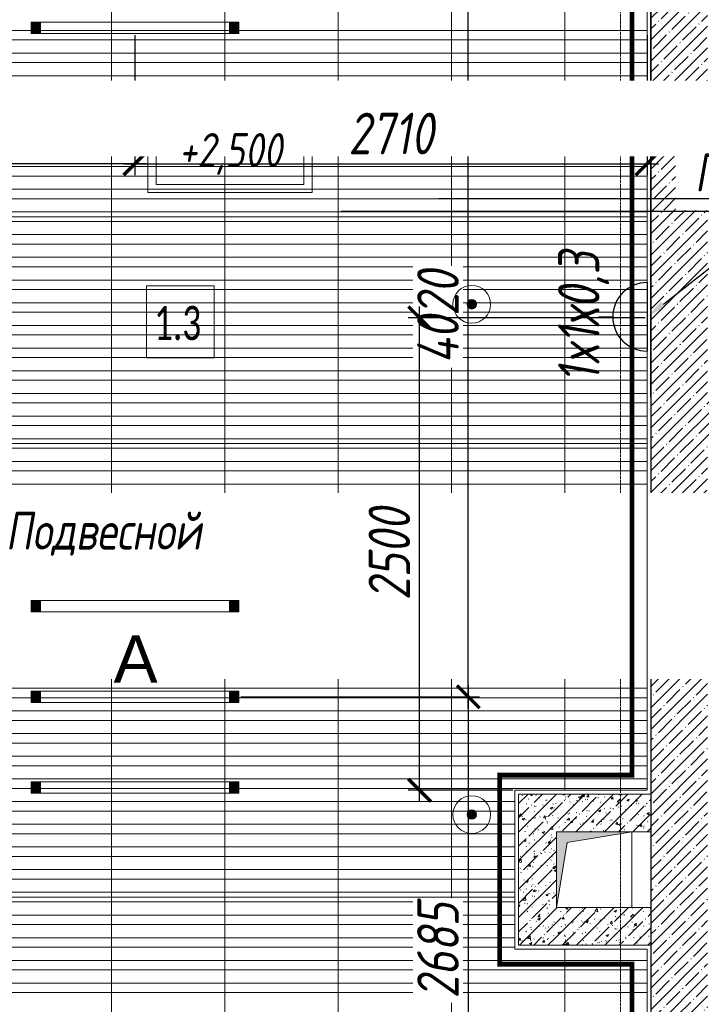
# Model space of a CAD drawing. Header units: millimetres. Extents: x -26894274 to 19789193, y -86687 to 22351.
# Tile 51 of 256: x 41138 to 44745, y -38142 to -32932. Entities that reach past the tile are written whole.
import ezdxf
from ezdxf import colors
from ezdxf.entities.mleader import LeaderData, LeaderLine
from ezdxf.enums import TextEntityAlignment as Align
from ezdxf.math import Vec2, Vec3

# ---------------------------------------------------------------- set-up
doc = ezdxf.new("R2010")
doc.units = ezdxf.units.MM
for name, pattern in [('( Hidden )', [0.375, 0.25, -0.125]), ('-D1-03x03', [6, 3, -3]), ('-D1d1-15x02', [19, 15, -2, 0, -2]), ('DASHDOT', [25.4, 12.7, -6.35, 0, -6.35])]:
    doc.linetypes.add(name, pattern=pattern)
doc.layers.get('Defpoints').update_dxf_attribs({"color": 31})
for name, color, linetype, lineweight in [('_0', 7, 'Continuous', 13), ('A-000-MH_MASS', 7, '-D1-03x03', 5), ('A-010-A_ROOM', 7, 'Continuous', 18), ('A-200-M_WALL', 7, 'Continuous', 5), ('A-200-M_WALL_PAT', 7, 'Continuous', 5), ('dim_light', 12, 'Continuous', 9), ('dim_pot', 183, 'Continuous', 9), ('EOM', 1, 'Continuous', 5), ('M-567-M_MECH_EQP', 7, 'Continuous', 5), ('nadpisi_v_tablice', 7, 'Continuous', 9), ('pot', 183, 'Continuous', 15), ('pot sh', 183, 'Continuous', 15), ('Z-060-M_DETAIL', 7, 'Continuous', 5), ('Марки дверей', 7, 'Continuous', 9), ('Оси', 7, 'Continuous', 5), ('Сводный план', 7, 'Continuous', 0)]:
    doc.layers.add(name, color=color, linetype=linetype, lineweight=lineweight)
for name, color, linetype, lineweight, true_color in [('dim_razv', 7, 'DASHDOT', 9, 0x285228), ('light_pot', 7, 'Continuous', 15, 0x333300), ('pol', 7, 'Continuous', 15, 0x55666d)]:
    doc.layers.add(name, color=color, linetype=linetype, lineweight=lineweight, true_color=true_color)
doc.styles.add('Calibri Light_2', font='Calibri light.ttf', dxfattribs={"width": 0.7, "height": 250})
doc.styles.add('fl_iso paper', font='isocpeur.ttf', dxfattribs={"width": 0.8, "oblique": 10})
doc.styles.add('In tre', font='isocpeur.ttf', dxfattribs={"width": 0.8, "oblique": 10})
doc.styles.get("Standard").update_dxf_attribs({"font": 'arial.ttf'})
doc.dimstyles.new('In tre 1_75', dxfattribs={"dimtxt": 220, "dimasz": 120, "dimexe": 60, "dimexo": 10, "dimgap": 50, "dimtad": 1, "dimdec": 0, "dimrnd": 5, "dimzin": 0, "dimdsep": 46, "dimtxsty": 'fl_iso paper', "dimblk": 'ARCHTICK', "dimcen": 0, "dimdle": 60, "dimadec": 0, "dimazin": 0, "dimtfac": 1, "dimtdec": 0, "dimtofl": 0, "dimtmove": 1, "dimatfit": 1, "dimfxl": 1, "dimtfill": 1, "dimtolj": 1, "dimtzin": 0, "dimarcsym": 1})
pattern_1 = [(45, (36177.975, -48979.44), (-57.02463, 57.02463), []), (45, (36235, -48979.44), (-57.02463, 57.02463), [100.806, -20.161, 3.353, -16.808])]
pattern_2 = [(45, (36177.98, -48979.44), (-75.43415, 75.43415), [106.68, -17.78, 3.556, -17.78]), (45, (36177.98, -48904.05), (-75.43415, 75.43415), []), (50, (36177.98, -48979.44), (127.5292, -11.1576), [13.335, -146.685]), (355, (36177.98, -48979.44), (-24.6697, 133.74), [10.668, -117.348]), (100.451, (36188.6, -48980.37), (102.8597, 122.5818), [11.333, -124.663]), (46.184, (36177.98, -48943.88), (189.7552, -29.4304), [20.002, -220.027]), (96.636, (36193.79, -48946.33), (166.1822, 173.1996), [17, -186.995]), (351.184, (36177.98, -48943.88), (166.184, 173.1976), [16.002, -176.022]), (21, (36195.76, -48952.77), (106.1303, -71.586), [13.335, -146.685]), (326, (36195.76, -48952.77), (43.2619, 128.9318), [10.668, -117.348]), (71.451, (36204.6, -48958.73), (149.392, 57.345), [11.333, -124.663]), (37.5, (36177.975, -48979.436), (2.16223, 59.18836), [3.353, -112.573, 3.353, -115.773, -117.792]), (37.5, (36177.975, -48979.436), (2.16223, 59.18836), [-235.052, 3.353, -114.44]), (7.5, (36177.975, -48979.436), (46.77386, 70.12615), [3.353, -64.567, 3.353, -109.906, -44.894]), (7.5, (36177.975, -48979.436), (46.77386, 70.12615), [-181.178, 3.353, -41.542]), (327.5, (36138.326, -48979.436), (94.91367, -4.0101), [3.353, -41.097, 3.353, -135.331, -184.023]), (327.5, (36138.326, -48979.436), (94.91367, -4.0101), [-183.134, 3.353, -180.67]), (317.5, (36120.55, -48979.44), (103.69057, 17.7988), [3.353, -54.432, 3.353, -88.748, -130.683]), (317.5, (36120.55, -48979.44), (103.69057, 17.7988), [-149.885, 3.353, -127.33])]

# ---------------------------------------------------------------- blocks, each defined once
blk = doc.blocks.new('A_MEQ_OpeningShaft-Rectangular - ВК-7838457-50_AS_Plan_09')
at = {"layer": 'Z-060-M_DETAIL', "linetype": '-D1-03x03'}
blk.add_hatch(color=256, dxfattribs=at).paths.add_polyline_path([(0, -400), (57.1, -57.1), (400, 0), (0, 0), (0, -380.5)])
at = {"layer": 'A-000-MH_MASS'}
for p, q in [((400, 0), (0, 0)), ((0, 0), (0, -400)), ((400, -400), (400, 0)), ((0, -400), (400, -400))]:
    blk.add_line(p, q, dxfattribs=at)
at = {"layer": 'Z-060-M_DETAIL'}
for p, q in [((400, 0), (0, 0)), ((0, 0), (0, -400)), ((57.1, -57.1), (400, 0)), ((400, 0), (400, -400)), ((0, -400), (57.1, -57.1)), ((0, -400), (400, -400))]:
    blk.add_line(p, q, dxfattribs=at)
blk = doc.blocks.new('_DOT')
at = {"color": 0, "linetype": 'ByBlock'}
blk.add_line((-0.5, 0), (-1, 0), dxfattribs=at)
at = {"color": 0, "linetype": 'ByBlock', "const_width": 0.5}
blk.add_lwpolyline([(-0.25, 0, 1), (0.25, 0, 1)], format="xyb", close=True, dxfattribs=at)
blk = doc.blocks.new('*U695')
at = {"layer": 'light_pot', "linetype": 'ByBlock', "lineweight": 0}
h = blk.add_hatch(color=252, dxfattribs=at)
h.dxf.hatch_style = 1
h.paths.add_polyline_path([(-500, 30), (-550, 30), (-550, -30), (-500, -30)])
h = blk.add_hatch(color=252, dxfattribs=at)
h.dxf.hatch_style = 1
h.paths.add_polyline_path([(500, 30), (550, 30), (550, -30), (500, -30)])
for points in [[(-500, 30), (-550, 30), (-550, -30), (-500, -30)], [(500, -30), (-500, -30), (-500, 30), (500, 30)], [(500, 30), (550, 30), (550, -30), (500, -30)]]:
    blk.add_lwpolyline(points, close=True, dxfattribs=at)
blk = doc.blocks.new('_ArchTick')
at = {"color": 0, "linetype": 'ByBlock', "lineweight": 9, "const_width": 0.15}
blk.add_lwpolyline([(-0.5, -0.5), (0.5, 0.5)], dxfattribs=at)
blk = doc.blocks.new('*D747')
at = {"layer": 'Defpoints', "color": 0, "transparency": 16777216}
for p in [(41748, -33004.6), (44458, -33004.6), (44458, -33694.3)]:
    blk.add_point(p, dxfattribs=at)
at = {"layer": 'dim_light', "color": 0, "lineweight": -2, "transparency": 16777216}
for p, q in [((41748, -33014.6), (41748, -33754.3)), ((44458, -33014.6), (44458, -33754.3)), ((41688, -33694.3), (44518, -33694.3))]:
    blk.add_line(p, q, dxfattribs=at)
at = {"layer": 'dim_light', "color": 0, "lineweight": -2, "transparency": 16777216, "xscale": 120, "yscale": 120, "zscale": 120, "rotation": 180}
blk.add_blockref('_ArchTick', (41748, -33694.3), dxfattribs=at)
at = {"layer": 'dim_light', "color": 0, "lineweight": -2, "transparency": 16777216, "xscale": 120, "yscale": 120, "zscale": 120}
blk.add_blockref('_ArchTick', (44458, -33694.3), dxfattribs=at)
at = {"layer": 'dim_light', "color": 0, "transparency": 16777216, "insert": (43103, -33534.3), "char_height": 220, "attachment_point": 5, "style": 'fl_iso paper', "bg_fill": 3, "box_fill_scale": 1.1, "bg_fill_color": 256, "bg_fill_true_color": 13158600, "bg_fill_transparency": 0}
blk.add_mtext('\\A1;2710', dxfattribs=at)
blk = doc.blocks.new('*D748')
at = {"layer": 'Defpoints', "color": 0, "transparency": 16777216}
for p in [(39038, -33014.6), (41748, -33004.6), (39038, -33694.3)]:
    blk.add_point(p, dxfattribs=at)
at = {"layer": 'dim_light', "color": 0, "lineweight": -2, "transparency": 16777216}
for p, q in [((39038, -33024.6), (39038, -33754.3)), ((41748, -33014.6), (41748, -33754.3)), ((41808, -33694.3), (38978, -33694.3))]:
    blk.add_line(p, q, dxfattribs=at)
at = {"layer": 'dim_light', "color": 0, "lineweight": -2, "transparency": 16777216, "xscale": 120, "yscale": 120, "zscale": 120, "rotation": 180}
blk.add_blockref('_ArchTick', (39038, -33694.3), dxfattribs=at)
at = {"layer": 'dim_light', "color": 0, "lineweight": -2, "transparency": 16777216, "xscale": 120, "yscale": 120, "zscale": 120}
blk.add_blockref('_ArchTick', (41748, -33694.3), dxfattribs=at)
at = {"layer": 'dim_light', "color": 0, "transparency": 16777216, "insert": (40393, -33534.3), "char_height": 220, "attachment_point": 5, "style": 'fl_iso paper', "bg_fill": 3, "box_fill_scale": 1.1, "bg_fill_color": 256, "bg_fill_true_color": 13158600, "bg_fill_transparency": 0}
blk.add_mtext('\\A1;2710', dxfattribs=at)
blk = doc.blocks.new('*D749')
at = {"layer": 'Defpoints', "color": 0, "transparency": 16777216}
for p in [(42298, -36514.6), (43511.7, -39199.4), (44458, -39199.4)]:
    blk.add_point(p, dxfattribs=at)
at = {"layer": 'dim_light', "color": 0, "lineweight": -2, "transparency": 16777216}
for p, q in [((43511.7, -36454.6), (43511.7, -39259.4)), ((42308, -36514.6), (43571.7, -36514.6)), ((44448, -39199.4), (43451.7, -39199.4))]:
    blk.add_line(p, q, dxfattribs=at)
at = {"layer": 'dim_light', "color": 0, "lineweight": -2, "transparency": 16777216, "xscale": 120, "yscale": 120, "zscale": 120}
for p, rotation in [((43511.7, -36514.6), 90), ((43511.7, -39199.4), 270)]:
    blk.add_blockref('_ArchTick', p, dxfattribs=dict(at, rotation=rotation))
at = {"layer": 'dim_light', "color": 0, "transparency": 16777216, "insert": (43351.7, -37857), "char_height": 220, "attachment_point": 5, "rotation": 90, "style": 'fl_iso paper', "bg_fill": 3, "box_fill_scale": 1.1, "bg_fill_color": 256, "bg_fill_true_color": 13158600, "bg_fill_transparency": 0}
blk.add_mtext('\\A1;2685', dxfattribs=at)
blk = doc.blocks.new('*D750')
at = {"layer": 'Defpoints', "color": 0, "transparency": 16777216}
for p in [(42298, -32494.6), (43511.7, -32494.6), (42298, -36514.6)]:
    blk.add_point(p, dxfattribs=at)
at = {"layer": 'dim_light', "color": 0, "lineweight": -2, "transparency": 16777216}
for p, q in [((43511.7, -36574.6), (43511.7, -32434.6)), ((42308, -32494.6), (43571.7, -32494.6)), ((42308, -36514.6), (43571.7, -36514.6))]:
    blk.add_line(p, q, dxfattribs=at)
at = {"layer": 'dim_light', "color": 0, "lineweight": -2, "transparency": 16777216, "xscale": 120, "yscale": 120, "zscale": 120}
for p, rotation in [((43511.7, -32494.6), 90), ((43511.7, -36514.6), 270)]:
    blk.add_blockref('_ArchTick', p, dxfattribs=dict(at, rotation=rotation))
at = {"layer": 'dim_light', "color": 0, "transparency": 16777216, "insert": (43351.7, -34504.6), "char_height": 220, "attachment_point": 5, "rotation": 90, "style": 'fl_iso paper', "bg_fill": 3, "box_fill_scale": 1.1, "bg_fill_color": 256, "bg_fill_true_color": 13158600, "bg_fill_transparency": 0}
blk.add_mtext('\\A1;4020', dxfattribs=at)
blk = doc.blocks.new('*U118')
at = {"layer": 'EOM', "color": 0, "lineweight": 25}
blk.add_line((0, 183.9), (0, 129.6), dxfattribs=at)
blk.add_lwpolyline([(129.6, 0), (-129.6, 0)], dxfattribs=at)
blk.add_arc((0, 0), 129.6, 360, 180, dxfattribs=at)
at = {"layer": 'EOM', "color": 0, "style": 'fl_iso paper', "oblique": 10, "width": 0.8}
blk.add_attdef('SOC', text='', height=156.2, dxfattribs=at).set_placement((0, 258.2), align=Align.MIDDLE_CENTER)
blk = doc.blocks.new('*D752')
at = {"layer": 'Defpoints', "color": 0, "transparency": 16777216}
for p in [(43254.2, -34509.4), (44458, -34509.4), (43758, -37009.4)]:
    blk.add_point(p, dxfattribs=at)
at = {"layer": 'EOM', "color": 0, "lineweight": -2, "transparency": 16777216}
for p, q in [((43254.2, -37069.4), (43254.2, -34449.4)), ((44448, -34509.4), (43194.2, -34509.4)), ((43748, -37009.4), (43194.2, -37009.4))]:
    blk.add_line(p, q, dxfattribs=at)
at = {"layer": 'EOM', "color": 0, "lineweight": -2, "transparency": 16777216, "xscale": 120, "yscale": 120, "zscale": 120}
for p, rotation in [((43254.2, -34509.4), 90), ((43254.2, -37009.4), 270)]:
    blk.add_blockref('_ArchTick', p, dxfattribs=dict(at, rotation=rotation))
at = {"layer": 'EOM', "color": 0, "lineweight": 13, "transparency": 16777216, "insert": (43094.2, -35759.4), "char_height": 220, "attachment_point": 5, "rotation": 90, "style": 'fl_iso paper', "bg_fill": 3, "box_fill_scale": 1.1, "bg_fill_color": 256, "bg_fill_true_color": 13158600, "bg_fill_transparency": 0}
blk.add_mtext('\\A1;2500', dxfattribs=at)

msp = doc.modelspace()

# ---------------------------------------------------------------- hatches: boundary and pattern name
at = {"layer": '_0', "transparency": 33554534}
h = msp.add_hatch(color=252, dxfattribs=at)
h.dxf.hatch_style = 1
h.paths.add_polyline_path([(17837.9, -49734.4), (25204.6, -19284.4), (73878, -19284.4), (73878, -49734.4)])
h.paths.add_polyline_path([(28728, -40979.4), (28728, -37429.4), (30528, -37429.4), (30528, -30029.4), (28477.6, -30029.4), (28478, -28029.4), (29978, -28029.4), (29978, -27479.4), (32178, -27479.4), (32178, -28029.4), (44478, -28029.4), (44478, -27929.4), (45278, -27929.4), (45278, -27379.4), (47528, -27379.4), (47528, -27929.4), (53578, -27929.4), (53578, -27379.4), (55478, -27379.4), (55478, -27929.4), (64478, -27929.4), (64478, -26229.4), (67788, -26229.4), (67788, -28219.4), (66578, -28219.4), (66578, -30029.4), (62978, -30029.4), (62078, -30029.4), (58678, -30029.4), (58678, -38979.4), (61728, -38979.4), (62978, -38979.4), (66878, -38979.4), (66878, -41429.4), (64488, -41429.4), (64488, -41079.4), (59948, -41079.4), (59948, -41629.4), (57898, -41629.4), (57898, -41079.4), (47038, -41079.4), (47038, -41629.4), (44088, -41629.4), (44088, -40979.4)], flags=16)
at = {"layer": 'A-200-M_WALL_PAT'}
h = msp.add_hatch(dxfattribs=at)
h.set_pattern_fill('FP_1', color=256, style=0, pattern_type=2)
h.set_pattern_definition(pattern_1)
h.paths.add_polyline_path([(44478, -34929.4), (44778, -34929.4), (44778, -31889.4), (44478, -31889.4), (44478, -34634.8)])
h = msp.add_hatch(dxfattribs=at)
h.set_pattern_fill('FP_1', color=256, style=0, pattern_type=2)
h.set_pattern_definition(pattern_1)
h.paths.add_polyline_path([(49528, -35229.4), (49528, -34929.4), (44478, -34929.4), (44478, -35229.4), (49428, -35229.4)])
h = msp.add_hatch(dxfattribs=at)
h.set_pattern_fill('FP_1', color=256, style=0, pattern_type=2)
h.set_pattern_definition(pattern_1)
h.paths.add_polyline_path([(44478, -39179.4), (44778, -39179.4), (44778, -35229.4), (44478, -35229.4), (44478, -38977.8)])
h = msp.add_hatch(dxfattribs=at)
h.set_pattern_fill('FP_2', color=256, style=0, pattern_type=2)
h.set_pattern_definition(pattern_2)
h.paths.add_polyline_path([(43978, -37829.4), (43978, -37029.4), (43778, -37029.4), (43778, -37829.4)])
h = msp.add_hatch(dxfattribs=at)
h.set_pattern_fill('FP_2', color=256, style=0, pattern_type=2)
h.set_pattern_definition(pattern_2)
h.paths.add_polyline_path([(44478, -37229.4), (44478, -37029.4), (43978, -37029.4), (43978, -37229.4), (44378, -37229.4)])
h = msp.add_hatch(dxfattribs=at)
h.set_pattern_fill('FP_2', color=256, style=0, pattern_type=2)
h.set_pattern_definition(pattern_2)
h.paths.add_polyline_path([(44458, -37829.4), (44478, -37829.4), (44478, -37629.4), (43978, -37629.4), (43978, -37829.4), (44223, -37829.4)])

# ---------------------------------------------------------------- linework, layer by layer
at = {"layer": 'A-010-A_ROOM', "lineweight": 5, "flags": 128}
msp.add_lwpolyline([(41809.6, -34340.6), (42167.4, -34340.6), (42167.4, -34721.6), (41809.6, -34721.6)], close=True, dxfattribs=at)
at = {"layer": 'A-200-M_WALL'}
for p, q in [((44458, -29809.4), (44458, -37009.4)), ((44478, -35229.4), (44478, -34929.4)), ((43758, -37009.4), (43758, -37849.4)), ((44458, -37009.4), (43758, -37009.4)), ((43778, -37029.4), (43778, -37029.4)), ((43758, -37849.4), (44458, -37849.4)), ((44458, -37849.4), (44458, -39199.4))]:
    msp.add_line(p, q, dxfattribs=at)
at = {"layer": 'A-200-M_WALL', "lineweight": 25}
for p, q in [((44478, -34929.4), (44478, -29829.4)), ((44478, -31889.4), (44478, -39179.4))]:
    msp.add_line(p, q, dxfattribs=at)
at = {"layer": 'A-200-M_WALL', "lineweight": 9}
for p, q in [((43778, -37029.4), (43778, -37829.4)), ((43778, -37029.4), (44478, -37029.4)), ((44378, -37229.4), (44478, -37229.4)), ((44478, -37629.4), (44378, -37629.4)), ((44478, -37829.4), (43778, -37829.4))]:
    msp.add_line(p, q, dxfattribs=at)
at = {"layer": 'pol'}
for points in [[(41023, -33974.4), (41023, -32774.4), (41623, -32774.4), (41623, -33974.4)], [(41623, -33974.4), (41623, -32774.4), (42223, -32774.4), (42223, -33974.4)], [(42223, -33974.4), (42223, -32774.4), (42823, -32774.4), (42823, -33974.4)], [(42823, -33974.4), (42823, -32774.4), (43423, -32774.4), (43423, -33974.4)], [(43423, -33974.4), (43423, -32774.4), (44023, -32774.4), (44023, -33974.4)], [(41023, -35174.4), (41023, -33974.4), (41623, -33974.4), (41623, -35174.4)], [(41623, -35174.4), (41623, -33974.4), (42223, -33974.4), (42223, -35174.4)], [(42223, -35174.4), (42223, -33974.4), (42823, -33974.4), (42823, -35174.4)], [(42823, -35174.4), (42823, -33974.4), (43423, -33974.4), (43423, -35174.4)], [(43423, -35174.4), (43423, -33974.4), (44023, -33974.4), (44023, -35174.4)], [(41023, -36374.4), (41023, -35174.4), (41623, -35174.4), (41623, -36374.4)], [(41623, -36374.4), (41623, -35174.4), (42223, -35174.4), (42223, -36374.4)], [(42223, -36374.4), (42223, -35174.4), (42823, -35174.4), (42823, -36374.4)], [(42823, -36374.4), (42823, -35174.4), (43423, -35174.4), (43423, -36374.4)], [(43423, -36374.4), (43423, -35174.4), (44023, -35174.4), (44023, -36374.4)], [(41023, -37574.4), (41023, -36374.4), (41623, -36374.4), (41623, -37574.4)], [(41623, -37574.4), (41623, -36374.4), (42223, -36374.4), (42223, -37574.4)], [(42223, -37574.4), (42223, -36374.4), (42823, -36374.4), (42823, -37574.4)], [(42823, -37574.4), (42823, -36374.4), (43423, -36374.4), (43423, -37574.4)], [(41023, -38774.4), (41023, -37574.4), (41623, -37574.4), (41623, -38774.4)], [(41623, -38774.4), (41623, -37574.4), (42223, -37574.4), (42223, -38774.4)], [(42223, -38774.4), (42223, -37574.4), (42823, -37574.4), (42823, -38774.4)], [(42823, -38774.4), (42823, -37574.4), (43423, -37574.4), (43423, -38774.4)]]:
    msp.add_lwpolyline(points, close=True, dxfattribs=at)
for points in [[(44458, -33974.4), (44023, -33974.4), (44023, -32774.4), (44458, -32774.4)], [(44458, -35174.4), (44023, -35174.4), (44023, -33974.4), (44458, -33974.4)], [(44458, -36374.4), (44023, -36374.4), (44023, -35174.4), (44458, -35174.4)], [(43758, -37574.4), (43423, -37574.4), (43423, -36374.4), (44023, -36374.4), (44023, -37009.4)], [(44023, -37009.4), (44023, -36374.4), (44458, -36374.4)], [(44023, -37849.4), (44023, -38774.4), (43423, -38774.4), (43423, -37574.4), (43758, -37574.4)], [(44458, -38774.4), (44023, -38774.4), (44023, -37849.4)]]:
    msp.add_lwpolyline(points, dxfattribs=at)
at = {"layer": 'pot sh'}
for points in [[(39038, -32989.4), (44458, -32989.4), (44458, -33039.4), (39038, -33039.4)], [(39038, -33109.4), (44458, -33109.4), (44458, -33159.4), (39038, -33159.4)], [(39038, -33229.4), (44458, -33229.4), (44458, -33279.4), (39038, -33279.4)], [(39038, -33349.4), (44458, -33349.4), (44458, -33399.4), (39038, -33399.4)], [(39038, -33469.4), (44458, -33469.4), (44458, -33519.4), (39038, -33519.4)], [(39038, -33589.4), (44458, -33589.4), (44458, -33639.4), (39038, -33639.4)], [(39038, -33709.4), (44458, -33709.4), (44458, -33759.4), (39038, -33759.4)], [(39038, -33829.4), (44458, -33829.4), (44458, -33879.4), (39038, -33879.4)], [(39038, -33949.4), (44458, -33949.4), (44458, -33999.4), (39038, -33999.4)], [(39038, -34069.4), (44458, -34069.4), (44458, -34119.4), (39038, -34119.4)], [(39038, -34189.4), (44458, -34189.4), (44458, -34239.4), (39038, -34239.4)], [(39038, -34309.4), (44458, -34309.4), (44458, -34359.4), (39038, -34359.4)], [(39038, -34429.4), (44458, -34429.4), (44458, -34479.4), (39038, -34479.4)], [(39038, -34549.4), (44458, -34549.4), (44458, -34599.4), (39038, -34599.4)], [(39038, -34669.4), (44458, -34669.4), (44458, -34719.4), (39038, -34719.4)], [(39038, -34789.4), (44458, -34789.4), (44458, -34839.4), (39038, -34839.4)], [(39038, -34909.4), (44458, -34909.4), (44458, -34959.4), (39038, -34959.4)], [(39038, -35029.4), (44458, -35029.4), (44458, -35079.4), (39038, -35079.4)], [(39038, -35149.4), (44458, -35149.4), (44458, -35199.4), (39038, -35199.4)], [(39038, -35269.4), (44458, -35269.4), (44458, -35319.4), (39038, -35319.4)], [(39038, -35389.4), (44458, -35389.4), (44458, -35439.4), (39038, -35439.4)], [(39038, -35509.4), (44458, -35509.4), (44458, -35559.4), (39038, -35559.4)], [(39038, -35629.4), (44458, -35629.4), (44458, -35679.4), (39038, -35679.4)], [(39038, -35749.4), (44458, -35749.4), (44458, -35799.4), (39038, -35799.4)], [(39038, -35869.4), (44458, -35869.4), (44458, -35919.4), (39038, -35919.4)], [(39038, -35989.4), (44458, -35989.4), (44458, -36039.4), (39038, -36039.4)], [(39038, -36109.4), (44458, -36109.4), (44458, -36159.4), (39038, -36159.4)], [(39038, -36229.4), (44458, -36229.4), (44458, -36279.4), (39038, -36279.4)], [(39038, -36349.4), (44458, -36349.4), (44458, -36399.4), (39038, -36399.4)], [(39038, -36469.4), (44458, -36469.4), (44458, -36519.4), (39038, -36519.4)], [(39038, -36949.4), (44458, -36949.4), (44458, -36999.4), (39038, -36999.4)], [(39038, -37909.4), (44458, -37909.4), (44458, -37959.4), (39038, -37959.4)], [(39038, -38029.4), (44458, -38029.4), (44458, -38079.4), (39038, -38079.4)]]:
    msp.add_lwpolyline(points, close=True, dxfattribs=at)
for points in [[(40308, -36589.4), (44458, -36589.4), (44458, -36639.4), (40308, -36639.4)], [(40308, -36709.4), (44458, -36709.4), (44458, -36759.4), (40308, -36759.4)], [(40308, -36829.4), (44458, -36829.4), (44458, -36879.4), (40308, -36879.4)], [(43758, -37119.4), (39038, -37119.4), (39038, -37069.4), (43758, -37069.4)], [(43758, -37239.4), (39038, -37239.4), (39038, -37189.4), (43758, -37189.4)], [(43758, -37359.4), (39038, -37359.4), (39038, -37309.4), (43758, -37309.4)], [(43758, -37479.4), (39038, -37479.4), (39038, -37429.4), (43758, -37429.4)], [(43758, -37599.4), (39038, -37599.4), (39038, -37549.4), (43758, -37549.4)], [(43758, -37719.4), (39038, -37719.4), (39038, -37669.4), (43758, -37669.4)], [(43758, -37839.4), (39038, -37839.4), (39038, -37789.4), (43758, -37789.4)]]:
    msp.add_lwpolyline(points, dxfattribs=at)
at = {"layer": 'Оси', "linetype": '-D1d1-15x02'}
msp.add_line((44318, -51768.8), (44318, -18492.1), dxfattribs=at)

# ---------------------------------------------------------------- block references
at = {"layer": 'M-567-M_MECH_EQP'}
msp.add_blockref('A_MEQ_OpeningShaft-Rectangular - ВК-7838457-50_AS_Plan_09', (43978, -37229.4), dxfattribs=at)

# ---------------------------------------------------------------- texts
at = {"layer": 'A-010-A_ROOM', "lineweight": 5, "insert": (41849.5, -34446.8), "char_height": 180, "width": 366.772, "attachment_point": 1, "style": 'Calibri Light_2'}
msp.add_mtext('1.3 ', dxfattribs=at)
at = {"layer": 'nadpisi_v_tablice', "lineweight": 18, "insert": (-2642.1, -20201.7), "char_height": 10000, "width": 9720.362, "attachment_point": 1, "style": 'fl_iso paper'}
msp.add_mtext('\\pi1978.5;{\\C1;9 \\P\\pi-2689.2;эт.}', dxfattribs=at)

# ---------------------------------------------------------------- next in the draw order: leaders
at = {"layer": 'pol', "color": 1, "linetype": 'ByBlock', "true_color": 0xff0000}
ml = msp.add_multileader_mtext('Standard', dxfattribs=at)
ml.set_content('Лоток щелевой\\Pводоотводный в полу, модульный. Лщ-1', color=(255, 0, 0), style='In tre')
ml.set_leader_properties()
ml.build(insert=Vec2(0, 0))
ml.multileader.update_dxf_attribs({"text_left_attachment_type": 6, "text_right_attachment_type": 6, "dogleg_length": 1, "arrow_head_size": 0, "scale": 50})
ctx = ml.context
ctx.base_point, ctx.scale, ctx.char_height, ctx.arrow_head_size, ctx.landing_gap_size, ctx.plane_origin = Vec3(44962.2, -33947), 50, 200, 0, 4.5, Vec3(50883.5, -29201.2)
ctx.left_attachment, ctx.right_attachment = 6, 6
notes = []
notes.append((ctx, [(0, (1, 1, 0), (47228, -33947), (-1, 0), 50, [(1, [(49508, -37354.4)], 0, [])])]))
ctx.mtext.insert, ctx.mtext.width, ctx.mtext.defined_height, ctx.mtext.flow_direction = Vec3(44966.7, -33687), 2329.345, 696.6, 5
ctx.mtext.has_bg_fill, ctx.mtext.bg_color, ctx.mtext.bg_scale_factor, ctx.mtext.bg_transparency, ctx.mtext.use_window_bg_color = 1, -1027028792, 1.5, 0, 1
for ctx, leaders in notes:
    for number, flags, end, landing, length, lines in leaders:
        leader = LeaderData()
        leader.index, (leader.has_last_leader_line, leader.has_dogleg_vector, leader.attachment_direction) = number, flags
        leader.last_leader_point, leader.dogleg_vector, leader.dogleg_length = Vec3(end), Vec3(landing), length
        for number, points, colour, breaks in lines:
            line = LeaderLine()
            line.index, line.vertices, line.color, line.breaks = number, Vec3.list(points), colors.encode_raw_color(colour), breaks
            leader.lines.append(line)
        ctx.leaders.append(leader)

# ---------------------------------------------------------------- next in the draw order: leaders
at = {"layer": 'dim_pot', "color": 0, "linetype": 'ByBlock'}
ml = msp.add_multileader_mtext('Standard', dxfattribs=at)
ml.set_content('Подвесной реечный потолок', style='In tre')
ml.set_leader_properties()
ml.build(insert=Vec2(0, 0))
ml.multileader.update_dxf_attribs({"text_left_attachment_type": 6, "text_right_attachment_type": 6, "dogleg_length": 1, "arrow_head_size": 0, "scale": 50})
ctx = ml.context
ctx.base_point, ctx.scale, ctx.char_height, ctx.arrow_head_size, ctx.landing_gap_size, ctx.plane_origin = Vec3(41058.8, -35796.1), 50, 200, 0, 4.5, Vec3(47870.6, -30956.2)
ctx.left_attachment, ctx.right_attachment = 6, 6
notes = []
notes.append((ctx, [(0, (1, 1, 0), (43937, -35796.1), (-1, 0), 50, [(1, [(47543, -36727.1)], 0, [])])]))
ctx.mtext.insert, ctx.mtext.width, ctx.mtext.defined_height, ctx.mtext.flow_direction = Vec3(41063.3, -35536.1), 3092.716, 696.6, 5
ctx.mtext.has_bg_fill, ctx.mtext.bg_color, ctx.mtext.bg_scale_factor, ctx.mtext.bg_transparency, ctx.mtext.use_window_bg_color = 1, -1027028792, 1.5, 0, 1
at = {"layer": 'dim_razv', "color": 0, "linetype": 'ByBlock'}
ml = msp.add_multileader_mtext('Standard', dxfattribs=at)
ml.set_content('Плитка керамогранитная, настенная', style='In tre')
ml.set_leader_properties()
ml.build(insert=Vec2(0, 0))
ml.multileader.update_dxf_attribs({"text_left_attachment_type": 6, "text_right_attachment_type": 6, "dogleg_length": 1, "arrow_head_size": 0, "scale": 50})
ctx = ml.context
ctx.base_point, ctx.scale, ctx.char_height, ctx.arrow_head_size, ctx.landing_gap_size, ctx.plane_origin = Vec3(44705.6, -33880.6), 50, 200, 0, 4.5, Vec3(45718.4, -33948.9)
ctx.left_attachment, ctx.right_attachment = 6, 6
notes.append((ctx, [(0, (1, 1, 0), (47435.4, -33880.6), (-1, 0), 50, [(1, [(47759.3, -35329.4)], 0, [])])]))
ctx.mtext.insert, ctx.mtext.width, ctx.mtext.defined_height, ctx.mtext.flow_direction = Vec3(44710.1, -33640.6), 3092.716, 696.6, 5
ctx.mtext.has_bg_fill, ctx.mtext.bg_color, ctx.mtext.bg_scale_factor, ctx.mtext.bg_transparency, ctx.mtext.use_window_bg_color = 1, -1027028792, 1.5, 0, 1
for ctx, leaders in notes:
    for number, flags, end, landing, length, lines in leaders:
        leader = LeaderData()
        leader.index, (leader.has_last_leader_line, leader.has_dogleg_vector, leader.attachment_direction) = number, flags
        leader.last_leader_point, leader.dogleg_vector, leader.dogleg_length = Vec3(end), Vec3(landing), length
        for number, points, colour, breaks in lines:
            line = LeaderLine()
            line.index, line.vertices, line.color, line.breaks = number, Vec3.list(points), colors.encode_raw_color(colour), breaks
            leader.lines.append(line)
        ctx.leaders.append(leader)

# ---------------------------------------------------------------- next in the draw order: leaders
at = {"layer": 'Марки дверей', "lineweight": -2, "transparency": 33554687}
ml = msp.add_multileader_mtext('Standard', dxfattribs=at)
ml.set_content('\\pxsm1,ql;ГКЛ обшивка толщиной 75 мм \\Pвысотой до перекрытия', color=256, style='fl_iso paper')
ml.set_leader_properties(lineweight=5)
ml.set_arrow_properties(name='DOT')
ml.build(insert=Vec2(0, 0))
ml.multileader.update_dxf_attribs({"has_dogleg": 0, "text_left_attachment_type": 6, "text_right_attachment_type": 6, "dogleg_length": 0.75, "arrow_head_size": 60, "scale": 40})
ctx = ml.context
ctx.base_point, ctx.scale, ctx.char_height, ctx.arrow_head_size, ctx.landing_gap_size, ctx.plane_origin = Vec3(24999.1, -35953.7), 40, 250, 60, 80, Vec3(27011.3, -28773.8)
ctx.left_attachment, ctx.right_attachment = 6, 6
notes = []
notes.append((ctx, [(0, (1, 1, 0), (29068.1, -35953.7), (-1, 0), 30, [(0, [(29188.2, -38104.4)], 0, [])])]))
ctx.mtext.insert, ctx.mtext.width, ctx.mtext.defined_height, ctx.mtext.line_spacing_factor, ctx.mtext.flow_direction = Vec3(25079.1, -35628.7), 4067.72, 979.1, 0.7, 5
ctx.mtext.has_bg_fill, ctx.mtext.bg_color, ctx.mtext.bg_scale_factor, ctx.mtext.bg_transparency, ctx.mtext.use_window_bg_color = 1, -1027028792, 1.5, 0, 1
for ctx, leaders in notes:
    for number, flags, end, landing, length, lines in leaders:
        leader = LeaderData()
        leader.index, (leader.has_last_leader_line, leader.has_dogleg_vector, leader.attachment_direction) = number, flags
        leader.last_leader_point, leader.dogleg_vector, leader.dogleg_length = Vec3(end), Vec3(landing), length
        for number, points, colour, breaks in lines:
            line = LeaderLine()
            line.index, line.vertices, line.color, line.breaks = number, Vec3.list(points), colors.encode_raw_color(colour), breaks
            leader.lines.append(line)
        ctx.leaders.append(leader)

# ---------------------------------------------------------------- next in the draw order: linework, layer by layer
at = {"layer": 'pol', "color": 0}
msp.add_lwpolyline([(49528, -29809.4), (44458, -29809.4), (44458, -37009.4), (43758, -37009.4), (43758, -37849.4), (44458, -37849.4), (44458, -39199.4), (49448, -39199.4)], dxfattribs=at)
at = {"layer": 'pot', "color": 0, "linetype": 'ByBlock'}
msp.add_lwpolyline([(66358, -29809.4), (44458, -29809.4), (44458, -37009.4), (43778, -37009.4), (43758, -37009.4), (43758, -37849.4), (44458, -37849.4), (44458, -39199.4), (49448, -39199.4)], dxfattribs=at)

# ---------------------------------------------------------------- next in the draw order: block references
at = {"layer": 'light_pot', "color": 0, "linetype": 'ByBlock', "lineweight": -2, "transparency": 16777216}
for p in [(41748, -36034.6), (41748, -36514.6), (41748, -36994.6)]:
    msp.add_blockref('*U695', p, dxfattribs=at)

# ---------------------------------------------------------------- next in the draw order: texts
at = {"layer": 'light_pot', "color": 10, "linetype": 'ByBlock', "insert": (41635, -36190.2), "char_height": 250, "attachment_point": 1}
msp.add_mtext_dynamic_manual_height_columns('А', width=72.707, gutter_width=12.5, heights=[0], dxfattribs=at)

# ---------------------------------------------------------------- next in the draw order: leaders
at = {"layer": 'dim_pot', "color": 0, "linetype": 'ByBlock'}
ml = msp.add_multileader_mtext('Standard', dxfattribs=at)
ml.set_content('ГКЛ короб по металлическому каркасу от отм. +2.500 до перекрытия', style='In tre')
ml.set_leader_properties()
ml.build(insert=Vec2(0, 0))
ml.multileader.update_dxf_attribs({"text_left_attachment_type": 6, "text_right_attachment_type": 6, "dogleg_length": 1, "arrow_head_size": 0, "scale": 50})
ctx = ml.context
ctx.base_point, ctx.scale, ctx.char_height, ctx.arrow_head_size, ctx.landing_gap_size, ctx.plane_origin = Vec3(33492.8, -32067.1), 50, 200, 0, 4.5, Vec3(40352.6, -27227.2)
ctx.left_attachment, ctx.right_attachment = 6, 6
notes = []
notes.append((ctx, [(1, (1, 1, 0), (33491.8, -32067.1), (1, 0), 1, [(0, [(37733, -30849.4), (38768, -34429.4)], 0, []), (2, [(31603, -30849.4)], 0, [])])]))
ctx.mtext.insert, ctx.mtext.width, ctx.mtext.defined_height, ctx.mtext.flow_direction = Vec3(33497.3, -31807.1), 2494.153, 696.6, 5
ctx.mtext.has_bg_fill, ctx.mtext.bg_color, ctx.mtext.bg_scale_factor, ctx.mtext.bg_transparency, ctx.mtext.use_window_bg_color = 1, -1027028792, 1.5, 0, 1
for ctx, leaders in notes:
    for number, flags, end, landing, length, lines in leaders:
        leader = LeaderData()
        leader.index, (leader.has_last_leader_line, leader.has_dogleg_vector, leader.attachment_direction) = number, flags
        leader.last_leader_point, leader.dogleg_vector, leader.dogleg_length = Vec3(end), Vec3(landing), length
        for number, points, colour, breaks in lines:
            line = LeaderLine()
            line.index, line.vertices, line.color, line.breaks = number, Vec3.list(points), colors.encode_raw_color(colour), breaks
            leader.lines.append(line)
        ctx.leaders.append(leader)

# ---------------------------------------------------------------- next in the draw order: linework, layer by layer
at = {"layer": 'dim_light'}
msp.add_lwpolyline([(66358, -29809.4), (44458, -29809.4), (44458, -37009.4), (43778, -37009.4), (43758, -37009.4), (43758, -37849.4), (44458, -37849.4), (44458, -39199.4), (49448, -39199.4)], dxfattribs=at)
at = {"layer": 'dim_pot', "color": 0}
for points in [[(42685.8, -33847.2), (41816.2, -33847.2), (41816.2, -33436.4), (42685.8, -33436.4)], [(42641.9, -33803.4), (41860, -33803.4), (41860, -33480.3), (42641.9, -33480.3)]]:
    msp.add_lwpolyline(points, close=True, dxfattribs=at)

# ---------------------------------------------------------------- next in the draw order: block references
at = {"layer": 'EOM', "xscale": 1.399999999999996, "yscale": 1.399999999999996, "zscale": 1.399999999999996, "rotation": 90}
msp.add_blockref('*U118', (44458, -34504.4), dxfattribs=at).add_auto_attribs({'SOC': '1x1х0,3'})
at = {"layer": 'light_pot', "color": 0, "linetype": 'ByBlock', "lineweight": -2, "transparency": 16777216}
msp.add_blockref('*U695', (41748, -32974.6), dxfattribs=at)

# ---------------------------------------------------------------- next in the draw order: texts
at = {"layer": 'dim_pot', "color": 0, "lineweight": 18, "insert": (42253.6, -33642.7), "char_height": 179.63, "attachment_point": 5, "style": 'fl_iso paper'}
msp.add_mtext_dynamic_manual_height_columns('+2,500', width=115.2, gutter_width=15, heights=[215.6], dxfattribs=at)

# ---------------------------------------------------------------- next in the draw order: dimensions: what is measured, and where the dimension line sits
at = {"layer": 'dim_light'}
dim = msp.add_linear_dim(base=(44458, -33694.3), p1=(41748, -33004.6), p2=(44458, -33004.6), dimstyle='In tre 1_75', dxfattribs=at)
dim.commit()
dim.dimension.update_dxf_attribs({"geometry": '*D747', "text_midpoint": (43103, -33534.3)})
dim = msp.add_linear_dim(base=(43511.7, -39199.4), p1=(42298, -36514.6), p2=(44458, -39199.4), angle=90, dimstyle='In tre 1_75', dxfattribs=at)
dim.commit()
dim.dimension.update_dxf_attribs({"geometry": '*D749', "text_midpoint": (43351.7, -37857)})

# ---------------------------------------------------------------- next in the draw order: hatches: boundary and pattern name
at = {"layer": 'Сводный план', "lineweight": 13, "true_color": 0x00c200}
h = msp.add_hatch(color=92, dxfattribs=at)
h.dxf.hatch_style = 1
edge = h.paths.add_edge_path()
edge.add_arc((43530.2, -37138), 25, 0, 360)

# ---------------------------------------------------------------- next in the draw order: linework, layer by layer
at = {"layer": 'Сводный план', "color": 92, "lineweight": 13, "true_color": 0x00c200}
for radius in [100, 25]:
    msp.add_circle((43530.2, -37138), radius, dxfattribs=at)

# ---------------------------------------------------------------- next in the draw order: dimensions: what is measured, and where the dimension line sits
at = {"layer": 'dim_light'}
dim = msp.add_linear_dim(base=(43511.7, -32494.6), p1=(42298, -36514.6), p2=(42298, -32494.6), angle=90, dimstyle='In tre 1_75', dxfattribs=at)
dim.commit()
dim.dimension.update_dxf_attribs({"geometry": '*D750', "text_midpoint": (43351.7, -34504.6)})
dim = msp.add_linear_dim(base=(39038, -33694.3), p1=(41748, -33004.6), p2=(39038, -33014.6), dimstyle='In tre 1_75', dxfattribs=at)
dim.commit()
dim.dimension.update_dxf_attribs({"geometry": '*D748', "text_midpoint": (40393, -33534.3)})

# ---------------------------------------------------------------- next in the draw order: leaders
at = {"layer": 'EOM', "color": 0}
ml = msp.add_multileader_mtext('Standard', dxfattribs=at)
ml.set_content('1 розетка 220В, Н=300 мм\\P(для уборочного инвентаря)', style='fl_iso paper')
ml.set_leader_properties()
ml.build(insert=Vec2(0, 0))
ml.multileader.update_dxf_attribs({"text_left_attachment_type": 6, "text_right_attachment_type": 6, "arrow_head_size": 110})
ctx = ml.context
ctx.base_point, ctx.char_height, ctx.arrow_head_size, ctx.landing_gap_size, ctx.plane_origin = Vec3(45588.7, -33709.4), 250, 110, 1.5, Vec3(69294.7, -43503.9)
ctx.left_attachment, ctx.right_attachment = 6, 6
notes = []
notes.append((ctx, [(1, (1, 1, 0), (45474.3, -33709.4), (1, 0), 114.4, [(2, [(44458, -34504.4)], 0, [])])]))
ctx.mtext.insert, ctx.mtext.rotation, ctx.mtext.width, ctx.mtext.defined_height, ctx.mtext.line_spacing_factor, ctx.mtext.flow_direction = Vec3(45590.2, -33384.4), 6.283185, 3818.357, 1444.4, 0.8, 5
ctx.mtext.has_bg_fill, ctx.mtext.bg_color, ctx.mtext.bg_scale_factor, ctx.mtext.bg_transparency, ctx.mtext.use_window_bg_color = 1, -1027028792, 1.5, 0, 1
for ctx, leaders in notes:
    for number, flags, end, landing, length, lines in leaders:
        leader = LeaderData()
        leader.index, (leader.has_last_leader_line, leader.has_dogleg_vector, leader.attachment_direction) = number, flags
        leader.last_leader_point, leader.dogleg_vector, leader.dogleg_length = Vec3(end), Vec3(landing), length
        for number, points, colour, breaks in lines:
            line = LeaderLine()
            line.index, line.vertices, line.color, line.breaks = number, Vec3.list(points), colors.encode_raw_color(colour), breaks
            leader.lines.append(line)
        ctx.leaders.append(leader)

# ---------------------------------------------------------------- next in the draw order: hatches: boundary and pattern name
at = {"layer": 'Сводный план', "lineweight": 13, "true_color": 0x00c200}
h = msp.add_hatch(color=92, dxfattribs=at)
h.dxf.hatch_style = 1
edge = h.paths.add_edge_path()
edge.add_arc((43530.2, -34438), 25, 0, 360)

# ---------------------------------------------------------------- next in the draw order: linework, layer by layer
at = {"layer": 'Сводный план', "color": 92, "lineweight": 13, "true_color": 0x00c200}
for radius in [100, 25]:
    msp.add_circle((43530.2, -34438), radius, dxfattribs=at)

# ---------------------------------------------------------------- next in the draw order: dimensions: what is measured, and where the dimension line sits
at = {"layer": 'EOM', "lineweight": 13}
dim = msp.add_linear_dim(base=(43254.2, -34509.4), p1=(43758, -37009.4), p2=(44458, -34509.4), angle=90, dimstyle='In tre 1_75', dxfattribs=at)
dim.commit()
dim.dimension.update_dxf_attribs({"geometry": '*D752', "text_midpoint": (43094.2, -35759.4)})

# ---------------------------------------------------------------- next in the draw order: linework, layer by layer
at = {"layer": 'dim_razv', "color": 1, "linetype": '( Hidden )', "ltscale": 10, "true_color": 0xff0a0a, "const_width": 25}
msp.add_lwpolyline([(44378, -39279.4), (44378, -37929.4), (43678, -37929.4), (43678, -36929.4), (44378, -36929.4), (44378, -29729.4)], dxfattribs=at)

# ---------------------------------------------------------------- next in the draw order: leaders
at = {"layer": 'dim_razv', "color": 0, "linetype": 'ByBlock'}
ml = msp.add_multileader_mtext('Standard', dxfattribs=at)
ml.set_content('Плитка керамогранитная, настенная', style='In tre')
ml.set_leader_properties()
ml.build(insert=Vec2(0, 0))
ml.multileader.update_dxf_attribs({"text_left_attachment_type": 6, "text_right_attachment_type": 6, "dogleg_length": 1, "arrow_head_size": 0, "scale": 50})
ctx = ml.context
ctx.base_point, ctx.scale, ctx.char_height, ctx.arrow_head_size, ctx.landing_gap_size, ctx.plane_origin = Vec3(26333, -33595.3), 50, 200, 0, 4.5, Vec3(28041.7, -33766.1)
ctx.left_attachment, ctx.right_attachment = 6, 6
notes = []
notes.append((ctx, [(0, (1, 1, 0), (29062.8, -33595.3), (-1, 0), 50, [(1, [(30828, -35339.4)], 0, [])])]))
ctx.mtext.insert, ctx.mtext.width, ctx.mtext.defined_height, ctx.mtext.flow_direction = Vec3(26337.5, -33355.3), 3092.716, 696.6, 5
ctx.mtext.has_bg_fill, ctx.mtext.bg_color, ctx.mtext.bg_scale_factor, ctx.mtext.bg_transparency, ctx.mtext.use_window_bg_color = 1, -1027028792, 1.5, 0, 1
for ctx, leaders in notes:
    for number, flags, end, landing, length, lines in leaders:
        leader = LeaderData()
        leader.index, (leader.has_last_leader_line, leader.has_dogleg_vector, leader.attachment_direction) = number, flags
        leader.last_leader_point, leader.dogleg_vector, leader.dogleg_length = Vec3(end), Vec3(landing), length
        for number, points, colour, breaks in lines:
            line = LeaderLine()
            line.index, line.vertices, line.color, line.breaks = number, Vec3.list(points), colors.encode_raw_color(colour), breaks
            leader.lines.append(line)
        ctx.leaders.append(leader)

doc.saveas('drawing.dxf')
